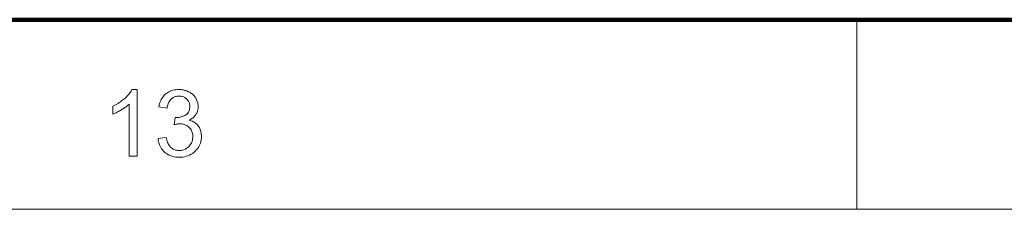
# Model space of a CAD drawing. Extents: x 0 to 1189, y 0 to 841.
# Tile 87 of 135: x 922 to 974, y 10 to 20. Entities that reach past the tile are written whole.
import ezdxf

# ---------------------------------------------------------------- set-up
doc = ezdxf.new("R2010")
doc.units = 0

msp = doc.modelspace()

# ---------------------------------------------------------------- linework, layer by layer
at = {"color": 7, "lineweight": 100}
msp.add_line((20, 20), (1169, 20), dxfattribs=at)
at = {"color": 7, "lineweight": 13, "ltscale": 0.25}
msp.add_line((966.062, 20), (966.062, 10), dxfattribs=at)
at = {"color": 7, "lineweight": 13}
msp.add_line((10, 10), (1179, 10), dxfattribs=at)
for points in [[(928.009, 12.805), (927.579, 12.805), (927.579, 15.543), (927.547, 15.514), (927.513, 15.484), (927.477, 15.455), (927.439, 15.425), (927.399, 15.395), (927.358, 15.366), (927.314, 15.336), (927.269, 15.306), (927.221, 15.277), (927.172, 15.247), (927.122, 15.218), (927.073, 15.191), (927.025, 15.165), (926.979, 15.141), (926.933, 15.118), (926.888, 15.096), (926.844, 15.076), (926.802, 15.058), (926.76, 15.041), (926.719, 15.025), (926.719, 15.441), (926.791, 15.475), (926.86, 15.511), (926.927, 15.549), (926.993, 15.588), (927.057, 15.628), (927.119, 15.67), (927.18, 15.713), (927.238, 15.758), (927.295, 15.804), (927.35, 15.851), (927.402, 15.899), (927.451, 15.947), (927.497, 15.995), (927.54, 16.042), (927.58, 16.089), (927.617, 16.135), (927.65, 16.182), (927.68, 16.228), (927.708, 16.274), (927.732, 16.319), (928.009, 16.319)], [(929.112, 13.729), (929.541, 13.786), (929.557, 13.715), (929.575, 13.648), (929.595, 13.585), (929.617, 13.527), (929.641, 13.472), (929.668, 13.421), (929.696, 13.375), (929.726, 13.332), (929.759, 13.294), (929.793, 13.26), (929.83, 13.229), (929.867, 13.202), (929.907, 13.178), (929.948, 13.157), (929.99, 13.139), (930.035, 13.124), (930.08, 13.113), (930.127, 13.105), (930.176, 13.1), (930.227, 13.099), (930.286, 13.101), (930.344, 13.107), (930.4, 13.117), (930.454, 13.132), (930.506, 13.151), (930.556, 13.174), (930.605, 13.202), (930.651, 13.233), (930.696, 13.269), (930.739, 13.309), (930.778, 13.352), (930.814, 13.397), (930.845, 13.444), (930.872, 13.493), (930.895, 13.544), (930.914, 13.597), (930.929, 13.652), (930.939, 13.709), (930.945, 13.768), (930.948, 13.829), (930.946, 13.887), (930.94, 13.943), (930.93, 13.997), (930.917, 14.049), (930.899, 14.099), (930.878, 14.147), (930.853, 14.193), (930.824, 14.236), (930.791, 14.278), (930.754, 14.317), (930.714, 14.354), (930.673, 14.387), (930.629, 14.415), (930.583, 14.44), (930.534, 14.462), (930.484, 14.479), (930.432, 14.492), (930.378, 14.502), (930.321, 14.508), (930.262, 14.51), (930.237, 14.509), (930.211, 14.508), (930.184, 14.505), (930.155, 14.502), (930.126, 14.498), (930.095, 14.492), (930.063, 14.486), (930.029, 14.479), (929.995, 14.471), (929.959, 14.462), (930.007, 14.839), (930.015, 14.838), (930.023, 14.837), (930.031, 14.837), (930.039, 14.836), (930.046, 14.835), (930.052, 14.835), (930.059, 14.835), (930.065, 14.834), (930.071, 14.834), (930.076, 14.834), (930.13, 14.836), (930.184, 14.84), (930.236, 14.847), (930.287, 14.857), (930.337, 14.87), (930.386, 14.886), (930.434, 14.904), (930.48, 14.926), (930.526, 14.95), (930.57, 14.977), (930.612, 15.008), (930.649, 15.041), (930.682, 15.077), (930.711, 15.117), (930.735, 15.16), (930.755, 15.205), (930.77, 15.254), (930.781, 15.306), (930.788, 15.361), (930.79, 15.419), (930.788, 15.466), (930.784, 15.51), (930.776, 15.554), (930.764, 15.595), (930.75, 15.635), (930.732, 15.674), (930.712, 15.71), (930.688, 15.745), (930.66, 15.779), (930.63, 15.811), (930.597, 15.84), (930.562, 15.867), (930.526, 15.89), (930.487, 15.91), (930.447, 15.927), (930.405, 15.941), (930.36, 15.952), (930.314, 15.96), (930.267, 15.964), (930.217, 15.966), (930.168, 15.964), (930.12, 15.96), (930.074, 15.952), (930.03, 15.941), (929.987, 15.927), (929.946, 15.909), (929.907, 15.889), (929.869, 15.865), (929.833, 15.838), (929.799, 15.808), (929.767, 15.775), (929.737, 15.739), (929.71, 15.7), (929.685, 15.657), (929.662, 15.611), (929.642, 15.563), (929.624, 15.511), (929.608, 15.455), (929.595, 15.397), (929.584, 15.336), (929.155, 15.412), (929.172, 15.496), (929.194, 15.577), (929.22, 15.654), (929.25, 15.727), (929.283, 15.795), (929.321, 15.861), (929.363, 15.922), (929.409, 15.979), (929.459, 16.032), (929.513, 16.082), (929.57, 16.127), (929.63, 16.167), (929.693, 16.203), (929.758, 16.234), (929.826, 16.26), (929.897, 16.281), (929.97, 16.298), (930.047, 16.31), (930.126, 16.317), (930.207, 16.319), (930.264, 16.318), (930.32, 16.314), (930.375, 16.308), (930.429, 16.3), (930.483, 16.288), (930.535, 16.275), (930.586, 16.259), (930.637, 16.241), (930.686, 16.22), (930.735, 16.196), (930.782, 16.171), (930.827, 16.144), (930.87, 16.114), (930.91, 16.084), (930.948, 16.051), (930.984, 16.017), (931.017, 15.98), (931.048, 15.942), (931.077, 15.902), (931.104, 15.861), (931.128, 15.818), (931.15, 15.775), (931.169, 15.731), (931.186, 15.687), (931.2, 15.642), (931.211, 15.596), (931.22, 15.551), (931.227, 15.504), (931.23, 15.457), (931.232, 15.41), (931.23, 15.365), (931.227, 15.321), (931.221, 15.277), (931.212, 15.235), (931.201, 15.193), (931.188, 15.152), (931.172, 15.112), (931.154, 15.073), (931.133, 15.034), (931.11, 14.997), (931.084, 14.96), (931.056, 14.925), (931.026, 14.892), (930.994, 14.86), (930.959, 14.829), (930.922, 14.801), (930.882, 14.773), (930.84, 14.748), (930.796, 14.723), (930.749, 14.701), (930.81, 14.685), (930.868, 14.666), (930.923, 14.644), (930.976, 14.619), (931.025, 14.59), (931.072, 14.559), (931.116, 14.525), (931.157, 14.487), (931.196, 14.447), (931.232, 14.403), (931.264, 14.357), (931.294, 14.309), (931.319, 14.258), (931.342, 14.205), (931.361, 14.149), (931.376, 14.092), (931.388, 14.032), (931.397, 13.97), (931.402, 13.905), (931.404, 13.839), (931.4, 13.748), (931.39, 13.661), (931.373, 13.576), (931.35, 13.494), (931.32, 13.415), (931.283, 13.339), (931.24, 13.265), (931.19, 13.195), (931.133, 13.127), (931.069, 13.062), (931.001, 13.001), (930.929, 12.947), (930.853, 12.899), (930.774, 12.858), (930.691, 12.823), (930.605, 12.794), (930.515, 12.772), (930.421, 12.756), (930.325, 12.746), (930.224, 12.743), (930.134, 12.746), (930.046, 12.754), (929.962, 12.768), (929.881, 12.787), (929.802, 12.811), (929.727, 12.842), (929.656, 12.877), (929.587, 12.919), (929.521, 12.965), (929.459, 13.017), (929.401, 13.074), (929.348, 13.134), (929.3, 13.197), (929.257, 13.263), (929.22, 13.333), (929.188, 13.405), (929.161, 13.481), (929.139, 13.561), (929.123, 13.643)]]:
    msp.add_lwpolyline(points, close=True, dxfattribs=at)

doc.saveas('drawing.dxf')
